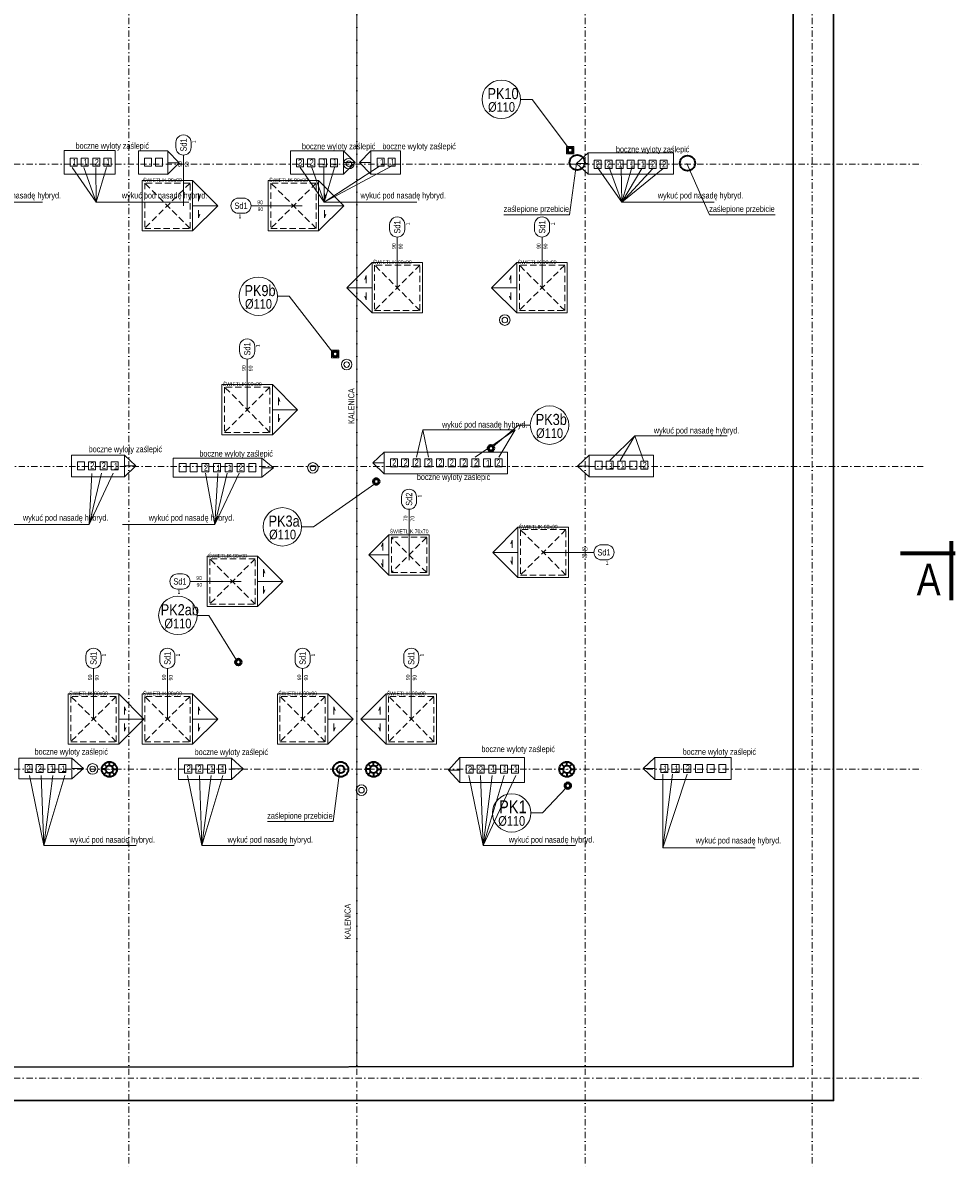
# Model space of a CAD drawing. Header units: millimetres. Extents: x -96593 to 66336, y -23969 to 7139.
# Tile 2 of 256: x -89921 to -88073, y -23915 to -21642. Entities that reach past the tile are written whole.
import ezdxf
from ezdxf.enums import TextEntityAlignment as Align

# ---------------------------------------------------------------- set-up
doc = ezdxf.new("R2010")
doc.units = ezdxf.units.MM
doc.linetypes.add('DASHDOT', pattern=[1, 0.5, -0.25, 0, -0.25])
doc.linetypes.add('DASHED', pattern=[0.75, 0.5, -0.25])
for name, color, linetype, lineweight in [('BA_KS_ist.', 34, 'Continuous', 50), ('BA_sym', 7, 'Continuous', 18), ('BA_txc', 1, 'Continuous', 18), ('BA_txs', 2, 'Continuous', 18), ('Hp', 1, 'Continuous', 18), ('MM_KS', 14, 'Continuous', 50), ('MM_KS_OPISY', 7, 'Continuous', 9), ('mm_WENT_graw', 200, 'Continuous', 15), ('mm_went_opis', 7, 'Continuous', 15), ('PG_OSIE', 1, 'DASHDOT', 18), ('PG_WIDOKOWE_CIENKIE', 1, 'Continuous', 18), ('PG_ŚCIANY_SŁUPY', 4, 'Continuous', 35), ('PG_ŚWIETLIKI', 1, 'DASHED', 18), ('Wymiarowa zewnętrzna', 50, 'Continuous', 18)]:
    doc.layers.add(name, color=color, linetype=linetype, lineweight=lineweight)
doc.layers.add('BA_pom', color=6, linetype='Continuous', lineweight=18, plot=False)
doc.styles.add('BIKTC', font='bikromsw.shx', dxfattribs={"width": 0.8})
doc.styles.add('BIKTS', font='bikromsw.shx', dxfattribs={"width": 0.85})
doc.styles.get("Standard").update_dxf_attribs({"font": 'arial.ttf'})

# ---------------------------------------------------------------- blocks, each defined once
blk = doc.blocks.new('A$Cb1a75cff')
at = {"layer": 'PG_ŚWIETLIKI', "ltscale": 25}
for p, q in [((90, 90), (0, 90)), ((0, 90), (0, 0)), ((90, 90), (0, 0)), ((0, 90), (90, 0)), ((90, 0), (90, 90)), ((0, 0), (90, 0))]:
    blk.add_line(p, q, dxfattribs=at)
at = {"layer": 'Hp', "style": 'BIKTC', "width": 0.8}
blk.add_text('ŚWIETLIK 90x90', height=7.5, rotation=90, dxfattribs=at).set_placement((0.2, 35.2), align=Align.BOTTOM_CENTER)
blk = doc.blocks.new('symdrz')
blk.add_lwpolyline([(-10, -30, -1), (-10, 30), (10, 30, -1), (10, -30)], format="xyb", close=True)
at = {"style": 'BIKTS', "width": 0.8}
blk.add_attdef('SYMDRZ', text='', height=25, dxfattribs=at).set_placement((0, 0), align=Align.MIDDLE)
blk.add_attdef('SZERDRZ', text='', height=25, dxfattribs=at).set_placement((77.1, 8.8), align=Align.CENTER)
blk.add_attdef('WYSDRZ', text='', height=25, dxfattribs=at).set_placement((77.1, -9.5), align=Align.TOP_CENTER)
blk = doc.blocks.new('A$C3CB579B4')
at = {"layer": 'BA_sym', "color": 252}
for p, q in [((1409, 1964.3), (1409, 2065.3)), ((1644.1, 1964.8), (1543.1, 1964.8)), ((1832.9, 1801.6), (1832.9, 1902.6)), ((2120.1, 1801.6), (2120.1, 1902.6)), ((1535.4, 1559.8), (1535.4, 1660.8)), ((1856.3, 1261.8), (1856.3, 1362.8)), ((2121.8, 1277.5), (2222.9, 1277.5)), ((1523.1, 1219.8), (1422.1, 1219.8)), ((1230.5, 946.5), (1230.5, 1047.5)), ((1377.1, 946.5), (1377.1, 1047.5)), ((1645.3, 946.5), (1645.3, 1047.5)), ((1860.7, 946.5), (1860.7, 1047.5))]:
    blk.add_line(p, q, dxfattribs=at)
at = {"layer": 'MM_KS', "color": 252, "lineweight": 20}
for centre, radius in [((1736.9, 2048.2), 10.5), ((1736.9, 2048.2), 10.5), ((1736.9, 2048.2), 5.5), ((1736.9, 2048.2), 5.5), ((2046.2, 1738.1), 10.5), ((2046.2, 1738.1), 10.5), ((2046.2, 1738.1), 5.5), ((2046.2, 1738.1), 5.5), ((1732.6, 1649.8), 10.5), ((1732.6, 1649.8), 10.5), ((1732.6, 1649.8), 5.5), ((1732.6, 1649.8), 5.5), ((1665.7, 1444.9), 10.5), ((1665.7, 1444.9), 10.5), ((1665.7, 1444.9), 5.5), ((1665.7, 1444.9), 5.5), ((1228.8, 848), 10.5), ((1228.8, 848), 10.5), ((1228.8, 848), 5.5), ((1228.8, 848), 5.5), ((1762, 805.9), 10.5), ((1762, 805.9), 10.5), ((1762, 805.9), 5.5), ((1762, 805.9), 5.5)]:
    blk.add_circle(centre, radius, dxfattribs=at)
at = {"layer": 'MM_KS_OPISY', "color": 252}
for p, q in [((2174.8, 1947), (2188.3, 2048.5)), ((2452, 1947), (2407.5, 2048.5)), ((2174.8, 1947), (2044.3, 1947)), ((2582.5, 1947), (2452, 1947)), ((1705.9, 743.8), (1719.4, 845.4)), ((1705.9, 743.8), (1575.4, 743.8))]:
    blk.add_line(p, q, dxfattribs=at)
at = {"layer": 'mm_went_opis', "color": 252}
for p, q in [((1688.3, 1971.9), (1798, 2042.9)), ((1688.3, 1971.9), (1821.7, 2042.9)), ((2278, 1971.9), (2317.8, 2038.9)), ((2278, 1971.9), (2339.7, 2038.9)), ((2278, 1971.9), (2360.5, 2038.9)), ((946.2, 1971.9), (1129.4, 1971.9)), ((1236.2, 1971.9), (1419.4, 1971.9)), ((1688.3, 1971.9), (1871.5, 1971.9)), ((2278, 1971.9), (2461.2, 1971.9)), ((2067.1, 1520.5), (1883.9, 1520.5)), ((2487.1, 1508.7), (2303.8, 1508.7)), ((1221.9, 1332.8), (1038.6, 1332.8)), ((1471.4, 1332.8), (1288.2, 1332.8)), ((1315.1, 696.3), (1131.9, 696.3)), ((1628.7, 696.3), (1445.4, 696.3)), ((2186.3, 696.3), (2003.1, 696.3)), ((2542.6, 691.9), (2359.4, 691.9))]:
    blk.add_line(p, q, dxfattribs=at)
for points in [[(1236.2, 1971.9), (1188.4, 2040.6)], [(1236.2, 1971.9), (1211.7, 2040.6)], [(1236.2, 1971.9), (1235.3, 2040.6)], [(1236.2, 1971.9), (1256.2, 2040.6)], [(1688.3, 1971.9), (1640.5, 2040.6)], [(1688.3, 1971.9), (1663.8, 2040.6)], [(1688.3, 1971.9), (1687.4, 2040.6)], [(1688.3, 1971.9), (1708.3, 2040.6)], [(2278, 1971.9), (2230.2, 2040.6)], [(2278, 1971.9), (2253.5, 2040.6)], [(2278, 1971.9), (2277.1, 2040.6)], [(2278, 1971.9), (2298, 2040.6)], [(1883.9, 1520.5), (1871.4, 1465.9)], [(1883.9, 1520.5), (1894.7, 1465.9)], [(2067.1, 1520.5), (1987.7, 1465.9)], [(2067.1, 1520.5), (2034.2, 1465.9)], [(2303.8, 1508.7), (2254.2, 1459.6)], [(2303.8, 1508.7), (2274.7, 1459.6)], [(2303.8, 1508.7), (2321.2, 1459.6)], [(1221.9, 1332.8), (1246.4, 1434.4)], [(1221.9, 1332.8), (1269.6, 1434.4)], [(1227.5, 1434.1), (1221.9, 1332.8)], [(1453, 1434.4), (1471.4, 1332.8)], [(1471.4, 1332.8), (1495.9, 1434.4)], [(1471.4, 1332.8), (1519.2, 1434.4)], [(1477, 1434.1), (1471.4, 1332.8)], [(1131.9, 696.3), (1103.7, 834.9)], [(1131.9, 696.3), (1127, 834.9)], [(1131.9, 696.3), (1150.2, 834.9)], [(1131.9, 696.3), (1173.5, 834.9)], [(1445.4, 696.3), (1417.3, 834.9)], [(1445.4, 696.3), (1440.5, 834.9)], [(1445.4, 696.3), (1463.8, 834.9)], [(1445.4, 696.3), (1487, 834.9)], [(2003.1, 696.3), (1974.9, 834.9)], [(2003.1, 696.3), (1998.2, 834.9)], [(2003.1, 696.3), (2021.4, 834.9)], [(2003.1, 696.3), (2044.7, 834.9)], [(2003.1, 696.3), (2067.9, 834.9)], [(2359.4, 691.9), (2359.4, 837.9)], [(2359.4, 691.9), (2379, 837.9)], [(2359.4, 691.9), (2407.9, 837.9)]]:
    blk.add_lwpolyline(points, dxfattribs=at)
at = {"layer": 'PG_OSIE', "color": 252, "ltscale": 25}
for points in [[(1300.8, 2839), (1300.8, 54.6)], [(1752.8, 2839), (1752.8, 54.6)], [(2205.8, 2839), (2205.8, 54.6)], [(2655.8, 2839), (2655.8, 54.6)], [(595.6, 2047.4), (2875.9, 2047.4)], [(605.3, 1447.4), (2875.9, 1447.4)], [(595.6, 847.4), (2875.9, 847.4)], [(595.6, 234.9), (2875.9, 234.9)]]:
    blk.add_lwpolyline(points, dxfattribs=at)
at = {"layer": 'PG_WIDOKOWE_CIENKIE', "color": 252, "lineweight": 70}
for p, q in [((2931.1, 1299.4), (2931.1, 1182.9)), ((2831.1, 1275.9), (2939.1, 1275.9))]:
    blk.add_line(p, q, dxfattribs=at)
at = {"layer": 'PG_WIDOKOWE_CIENKIE', "color": 252}
for points in [[(1752.8, 2641.4), (1752.8, 257.4)], [(1377.6, 2073.4), (1400.6, 2049.9), (1377.6, 2026.4)], [(1726.3, 2073.4), (1749.3, 2050.4), (1726.3, 2027.4)], [(1780.8, 2073.4), (1757.8, 2050.4), (1780.8, 2027.4)], [(2211.3, 2069.4), (2188.3, 2048.4), (2211.3, 2027.4)], [(1377.6, 2049.9), (1400.6, 2049.9)], [(1726.3, 2050.4), (1749.3, 2050.4)], [(1780.8, 2050.4), (1757.8, 2050.4)], [(2211.3, 2048.4), (2188.3, 2048.4)], [(1427.1, 2014.8), (1477.1, 1964.8), (1427.1, 1914.8)], [(1677.1, 2014.8), (1727.1, 1964.8), (1677.1, 1914.8)], [(1438.8, 1973.9), (1438.8, 1988.9), (1441.5, 1981.4)], [(1688.8, 1973.9), (1688.8, 1988.9), (1691.5, 1981.4)], [(1427.1, 1964.8), (1477.1, 1964.8)], [(1438.8, 1955.7), (1438.8, 1940.7), (1441.5, 1948.2)], [(1677.1, 1964.8), (1727.1, 1964.8)], [(1688.8, 1955.7), (1688.8, 1940.7), (1691.5, 1948.2)], [(1782.9, 1852.1), (1732.9, 1802.1), (1782.9, 1752.1)], [(2070.1, 1852.1), (2020.1, 1802.1), (2070.1, 1752.1)], [(1771.2, 1811.2), (1771.2, 1826.2), (1768.5, 1818.7)], [(2058.4, 1811.2), (2058.4, 1826.2), (2055.7, 1818.7)], [(1782.9, 1802.1), (1732.9, 1802.1)], [(2070.1, 1802.1), (2020.1, 1802.1)], [(1771.2, 1793), (1771.2, 1778), (1768.5, 1785.5)], [(2058.4, 1793), (2058.4, 1778), (2055.7, 1785.5)], [(1585.4, 1610.3), (1635.4, 1560.3), (1585.4, 1510.3)], [(1597.2, 1569.4), (1597.2, 1584.4), (1599.9, 1576.9)], [(1585.4, 1560.3), (1635.4, 1560.3)], [(1597.2, 1551.2), (1597.2, 1536.2), (1599.9, 1543.7)], [(1291.8, 1470.4), (1314.8, 1448.9), (1291.8, 1427.4)], [(1564.4, 1464.4), (1587.4, 1445.4), (1564.4, 1426.4)], [(1807.3, 1476.4), (1784.3, 1454.9), (1807.3, 1433.4)], [(1807.3, 1454.9), (1784.3, 1454.9)], [(2213.5, 1469.9), (2190.5, 1448.6), (2213.5, 1427.4)], [(1291.8, 1448.9), (1314.8, 1448.9)], [(1564.4, 1445.4), (1587.4, 1445.4)], [(2213.5, 1448.6), (2190.5, 1448.6)], [(2072.3, 1327.5), (2022.3, 1277.5), (2072.3, 1227.5)], [(1816.3, 1312.3), (1776.3, 1272.3), (1816.3, 1232.3)], [(1804.6, 1281.4), (1804.6, 1296.4), (1801.8, 1288.9)], [(2060.6, 1286.6), (2060.6, 1301.6), (2057.9, 1294.1)], [(2072.3, 1277.5), (2022.3, 1277.5)], [(1556.1, 1269.8), (1606.1, 1219.8), (1556.1, 1169.8)], [(1816.3, 1272.3), (1776.3, 1272.3)], [(1804.6, 1263.2), (1804.6, 1248.2), (1801.8, 1255.7)], [(2060.6, 1268.4), (2060.6, 1253.4), (2057.9, 1260.9)], [(1567.8, 1228.9), (1567.8, 1243.9), (1570.5, 1236.4)], [(1556.1, 1219.8), (1606.1, 1219.8)], [(1567.8, 1210.7), (1567.8, 1195.7), (1570.5, 1203.2)], [(1280.5, 997), (1330.5, 947), (1280.5, 897)], [(1427.1, 997), (1477.1, 947), (1427.1, 897)], [(1695.3, 997), (1745.3, 947), (1695.3, 897)], [(1810.7, 997), (1760.7, 947), (1810.7, 897)], [(1292.2, 956.1), (1292.2, 971.1), (1294.9, 963.6)], [(1438.8, 956.1), (1438.8, 971.1), (1441.5, 963.6)], [(1707.1, 956.1), (1707.1, 971.1), (1709.8, 963.6)], [(1798.9, 956.1), (1798.9, 971.1), (1796.2, 963.6)], [(1280.5, 947), (1330.5, 947)], [(1292.2, 937.9), (1292.2, 922.9), (1294.9, 930.4)], [(1427.1, 947), (1477.1, 947)], [(1438.8, 937.9), (1438.8, 922.9), (1441.5, 930.4)], [(1695.3, 947), (1745.3, 947)], [(1707.1, 937.9), (1707.1, 922.9), (1709.8, 930.4)], [(1810.7, 947), (1760.7, 947)], [(1798.9, 937.9), (1798.9, 922.9), (1796.2, 930.4)], [(1187.8, 869.4), (1210.8, 848.9), (1187.8, 828.4)], [(1504.3, 869.4), (1527.3, 848.4), (1504.3, 827.4)], [(1957.3, 870.4), (1934.3, 845.9), (1957.3, 821.4)], [(2343.8, 870.4), (2320.8, 848.9), (2343.8, 827.4)], [(1187.8, 848.9), (1210.8, 848.9)], [(1504.3, 848.4), (1527.3, 848.4)], [(1957.3, 845.9), (1934.3, 845.9)], [(2343.8, 848.9), (2320.8, 848.9)]]:
    blk.add_lwpolyline(points, dxfattribs=at)
for points in [[(1172.3, 2074.4), (1273.8, 2074.4), (1273.8, 2027.4), (1172.3, 2027.4)], [(1319.6, 2073.4), (1378.1, 2073.4), (1378.1, 2027.4), (1319.6, 2027.4)], [(1621.3, 2073.4), (1726.3, 2073.4), (1726.3, 2027.4), (1621.3, 2027.4)], [(1780.8, 2073.4), (1839.3, 2073.4), (1839.3, 2027.4), (1780.8, 2027.4)], [(2211.3, 2069.4), (2380.5, 2069.4), (2380.5, 2027.4), (2211.3, 2027.4)], [(1184.3, 2058.9), (1198.3, 2058.9), (1198.3, 2042.9), (1184.3, 2042.9)], [(1206.2, 2058.9), (1220.2, 2058.9), (1220.2, 2042.9), (1206.2, 2042.9)], [(1243.4, 2058.9), (1229.4, 2058.9), (1229.4, 2042.9), (1243.4, 2042.9)], [(1265.3, 2058.9), (1251.3, 2058.9), (1251.3, 2042.9), (1265.3, 2042.9)], [(1331.6, 2058.9), (1345.6, 2058.9), (1345.6, 2042.9), (1331.6, 2042.9)], [(1353.5, 2058.9), (1367.5, 2058.9), (1367.5, 2042.9), (1353.5, 2042.9)], [(1633.3, 2057.9), (1647.3, 2057.9), (1647.3, 2041.9), (1633.3, 2041.9)], [(1655.2, 2057.9), (1669.2, 2057.9), (1669.2, 2041.9), (1655.2, 2041.9)], [(1692.4, 2057.9), (1678.4, 2057.9), (1678.4, 2041.9), (1692.4, 2041.9)], [(1714.3, 2057.9), (1700.3, 2057.9), (1700.3, 2041.9), (1714.3, 2041.9)], [(1792.8, 2058.9), (1806.8, 2058.9), (1806.8, 2042.9), (1792.8, 2042.9)], [(1814.7, 2058.9), (1828.7, 2058.9), (1828.7, 2042.9), (1814.7, 2042.9)], [(2223.3, 2054.9), (2237.3, 2054.9), (2237.3, 2038.9), (2223.3, 2038.9)], [(2245.2, 2054.9), (2259.2, 2054.9), (2259.2, 2038.9), (2245.2, 2038.9)], [(2267, 2054.9), (2281, 2054.9), (2281, 2038.9), (2267, 2038.9)], [(2288.9, 2054.9), (2302.9, 2054.9), (2302.9, 2038.9), (2288.9, 2038.9)], [(2310.8, 2054.9), (2324.8, 2054.9), (2324.8, 2038.9), (2310.8, 2038.9)], [(2332.7, 2054.9), (2346.7, 2054.9), (2346.7, 2038.9), (2332.7, 2038.9)], [(2354.5, 2054.9), (2368.5, 2054.9), (2368.5, 2038.9), (2354.5, 2038.9)], [(1327.1, 2014.8), (1427.1, 2014.8), (1427.1, 1914.8), (1327.1, 1914.8)], [(1577.1, 2014.8), (1677.1, 2014.8), (1677.1, 1914.8), (1577.1, 1914.8)], [(1782.9, 1852.1), (1882.9, 1852.1), (1882.9, 1752.1), (1782.9, 1752.1)], [(2070.1, 1852.1), (2170.1, 1852.1), (2170.1, 1752.1), (2070.1, 1752.1)], [(1485.4, 1610.3), (1585.4, 1610.3), (1585.4, 1510.3), (1485.4, 1510.3)], [(1291.8, 1427.4), (1186.8, 1427.4), (1186.8, 1470.4), (1291.8, 1470.4)], [(1198.8, 1456.9), (1212.8, 1456.9), (1212.8, 1440.9), (1198.8, 1440.9)], [(1220.7, 1456.9), (1234.7, 1456.9), (1234.7, 1440.9), (1220.7, 1440.9)], [(1257.9, 1456.9), (1243.9, 1456.9), (1243.9, 1440.9), (1257.9, 1440.9)], [(1279.8, 1456.9), (1265.8, 1456.9), (1265.8, 1440.9), (1279.8, 1440.9)], [(1388.3, 1426.4), (1564.4, 1426.4), (1564.4, 1464.4), (1388.3, 1464.4)], [(1807.3, 1433.4), (2051.8, 1433.4), (2051.8, 1476.4), (1807.3, 1476.4)], [(1819.3, 1462.9), (1833.3, 1462.9), (1833.3, 1446.9), (1819.3, 1446.9)], [(1841.2, 1462.9), (1855.2, 1462.9), (1855.2, 1446.9), (1841.2, 1446.9)], [(1878.4, 1462.9), (1864.4, 1462.9), (1864.4, 1446.9), (1878.4, 1446.9)], [(1901.7, 1462.9), (1887.7, 1462.9), (1887.7, 1446.9), (1901.7, 1446.9)], [(1924.9, 1462.9), (1910.9, 1462.9), (1910.9, 1446.9), (1924.9, 1446.9)], [(1948.2, 1462.9), (1934.2, 1462.9), (1934.2, 1446.9), (1948.2, 1446.9)], [(1971.4, 1462.9), (1957.4, 1462.9), (1957.4, 1446.9), (1971.4, 1446.9)], [(1994.7, 1462.9), (1980.7, 1462.9), (1980.7, 1446.9), (1994.7, 1446.9)], [(2017.9, 1462.9), (2003.9, 1462.9), (2003.9, 1446.9), (2017.9, 1446.9)], [(2041.2, 1462.9), (2027.2, 1462.9), (2027.2, 1446.9), (2041.2, 1446.9)], [(2213.5, 1427.4), (2340.8, 1427.4), (2340.8, 1469.9), (2213.5, 1469.9)], [(2225.5, 1458.1), (2239.5, 1458.1), (2239.5, 1442.1), (2225.5, 1442.1)], [(2247.4, 1458.1), (2261.4, 1458.1), (2261.4, 1442.1), (2247.4, 1442.1)], [(2284.7, 1458.1), (2270.7, 1458.1), (2270.7, 1442.1), (2284.7, 1442.1)], [(2307.9, 1458.1), (2293.9, 1458.1), (2293.9, 1442.1), (2307.9, 1442.1)], [(2329.8, 1458.1), (2315.8, 1458.1), (2315.8, 1442.1), (2329.8, 1442.1)], [(1400.3, 1453.4), (1414.3, 1453.4), (1414.3, 1437.4), (1400.3, 1437.4)], [(1422.2, 1453.4), (1436.2, 1453.4), (1436.2, 1437.4), (1422.2, 1437.4)], [(1459.4, 1453.4), (1445.4, 1453.4), (1445.4, 1437.4), (1459.4, 1437.4)], [(1482.7, 1453.4), (1468.7, 1453.4), (1468.7, 1437.4), (1482.7, 1437.4)], [(1505.9, 1453.4), (1491.9, 1453.4), (1491.9, 1437.4), (1505.9, 1437.4)], [(1529.2, 1453.4), (1515.2, 1453.4), (1515.2, 1437.4), (1529.2, 1437.4)], [(1552.4, 1453.4), (1538.4, 1453.4), (1538.4, 1437.4), (1552.4, 1437.4)], [(2072.3, 1327.5), (2172.3, 1327.5), (2172.3, 1227.5), (2072.3, 1227.5)], [(1816.3, 1312.3), (1896.3, 1312.3), (1896.3, 1232.3), (1816.3, 1232.3)], [(1456.1, 1269.8), (1556.1, 1269.8), (1556.1, 1169.8), (1456.1, 1169.8)], [(1180.5, 997), (1280.5, 997), (1280.5, 897), (1180.5, 897)], [(1327.1, 997), (1427.1, 997), (1427.1, 897), (1327.1, 897)], [(1595.3, 997), (1695.3, 997), (1695.3, 897), (1595.3, 897)], [(1810.7, 997), (1910.7, 997), (1910.7, 897), (1810.7, 897)], [(1187.8, 828.4), (1082.8, 828.4), (1082.8, 869.4), (1187.8, 869.4)], [(1399.3, 827.4), (1504.3, 827.4), (1504.3, 869.4), (1399.3, 869.4)], [(1957.3, 821.4), (2085.5, 821.4), (2085.5, 870.4), (1957.3, 870.4)], [(2343.8, 827.4), (2495.3, 827.4), (2495.3, 870.4), (2343.8, 870.4)], [(1094.8, 856.9), (1108.8, 856.9), (1108.8, 840.9), (1094.8, 840.9)], [(1116.7, 856.9), (1130.7, 856.9), (1130.7, 840.9), (1116.7, 840.9)], [(1153.9, 856.9), (1139.9, 856.9), (1139.9, 840.9), (1153.9, 840.9)], [(1175.8, 856.9), (1161.8, 856.9), (1161.8, 840.9), (1175.8, 840.9)], [(1411.3, 855.9), (1425.3, 855.9), (1425.3, 839.9), (1411.3, 839.9)], [(1433.2, 855.9), (1447.2, 855.9), (1447.2, 839.9), (1433.2, 839.9)], [(1470.4, 855.9), (1456.4, 855.9), (1456.4, 839.9), (1470.4, 839.9)], [(1492.3, 855.9), (1478.3, 855.9), (1478.3, 839.9), (1492.3, 839.9)], [(1969.3, 855.4), (1983.3, 855.4), (1983.3, 839.4), (1969.3, 839.4)], [(1991.2, 855.4), (2005.2, 855.4), (2005.2, 839.4), (1991.2, 839.4)], [(2028.4, 855.4), (2014.4, 855.4), (2014.4, 839.4), (2028.4, 839.4)], [(2051.7, 855.4), (2037.7, 855.4), (2037.7, 839.4), (2051.7, 839.4)], [(2073.5, 855.4), (2059.5, 855.4), (2059.5, 839.4), (2073.5, 839.4)], [(2355.8, 856.9), (2369.8, 856.9), (2369.8, 840.9), (2355.8, 840.9)], [(2377.7, 856.9), (2391.7, 856.9), (2391.7, 840.9), (2377.7, 840.9)], [(2414.9, 856.9), (2400.9, 856.9), (2400.9, 840.9), (2414.9, 840.9)], [(2438.2, 856.9), (2424.2, 856.9), (2424.2, 840.9), (2438.2, 840.9)], [(2461.4, 856.9), (2447.4, 856.9), (2447.4, 840.9), (2461.4, 840.9)], [(2484.7, 856.9), (2470.7, 856.9), (2470.7, 840.9), (2484.7, 840.9)]]:
    blk.add_lwpolyline(points, close=True, dxfattribs=at)
at = {"layer": 'PG_ŚCIANY_SŁUPY', "color": 252}
for p, q in [((1257.1, 2049.8), (1257.1, 2050)), ((1640, 2049.9), (1640, 2050)), ((1798.1, 2050.3), (1798.1, 2050.4)), ((1254.6, 847.5), (1247.1, 847.5)), ((1256.7, 842), (1251.4, 836.7)), ((1256.8, 852.5), (1251.5, 857.8)), ((1262.1, 854.9), (1262.1, 862.4)), ((1262.1, 847.2), (1262.1, 847.4)), ((1267.3, 852.6), (1272.6, 857.9)), ((1267.4, 841.9), (1272.7, 836.6)), ((1269.6, 847.5), (1277.1, 847.5)), ((1418.2, 847.2), (1418.2, 847.4)), ((1778.4, 847.5), (1770.9, 847.5)), ((1780.5, 842), (1775.2, 836.7)), ((1780.6, 852.5), (1775.3, 857.8)), ((1785.9, 854.9), (1785.9, 862.4)), ((1785.9, 847.2), (1785.9, 847.4)), ((1791.1, 852.6), (1796.4, 857.9)), ((1791.2, 841.9), (1796.5, 836.6)), ((1793.4, 847.5), (1800.9, 847.5)), ((2161.9, 847.5), (2154.4, 847.5)), ((2164.1, 852.5), (2158.7, 857.8)), ((2164, 842), (2158.7, 836.7)), ((2169.4, 854.9), (2169.4, 862.4)), ((2169.4, 847.2), (2169.4, 847.4)), ((2174.6, 852.6), (2179.9, 857.9)), ((2174.7, 841.9), (2180, 836.6)), ((2176.9, 847.5), (2184.4, 847.5)), ((1262.1, 839.9), (1262.1, 832.4)), ((1785.9, 839.9), (1785.9, 832.4)), ((2169.4, 839.9), (2169.4, 832.4))]:
    blk.add_line(p, q, dxfattribs=at)
for centre, radius in [((2189.8, 2050.4), 15), ((2408.5, 2049.1), 15), ((1262.1, 847.2), 15), ((1262.1, 847.2), 7.5), ((1720.8, 847.2), 15), ((1720.8, 847.2), 7.5), ((1785.9, 847.2), 15), ((1785.9, 847.2), 7.5), ((2169.4, 847.2), 15), ((2169.4, 847.2), 7.5)]:
    blk.add_circle(centre, radius, dxfattribs=at)
at = {"layer": 'PG_ŚWIETLIKI', "color": 252, "ltscale": 25}
for p, q in [((1821.3, 1307.3), (1821.3, 1237.3)), ((1891.3, 1307.3), (1821.3, 1307.3)), ((1891.3, 1237.3), (1821.3, 1307.3)), ((1891.3, 1307.3), (1821.3, 1237.3)), ((1891.3, 1237.3), (1891.3, 1307.3)), ((1821.3, 1237.3), (1891.3, 1237.3))]:
    blk.add_line(p, q, dxfattribs=at)
at = {"layer": 'Wymiarowa zewnętrzna', "color": 252, "lineweight": 30}
blk.add_lwpolyline([(768, 1583.4), (781.3, 1583.4), (781.3, 2714.4), (2698.3, 2714.4), (2698.3, 190.4), (791.8, 190.4), (791.8, 817.4)], dxfattribs=at)
blk.add_lwpolyline([(854.3, 2640.6), (2618.3, 2642.1), (2618.3, 258.1), (854.3, 256.6)], close=True, dxfattribs=at)
at = {"layer": 'BA_sym', "color": 252}
ref = blk.add_blockref('symdrz', (1409, 2085.3), dxfattribs=dict(at, xscale=0.5000000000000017, yscale=0.5000000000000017, zscale=0.5000000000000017, rotation=90.00000472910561))
ref.add_attrib('Symdrz', 'Sd1', dxfattribs={"height": 12.5, "rotation": 90, "style": 'BIKTS', "width": 0.8}).set_placement((1409, 2085.3), align=Align.MIDDLE_CENTER)
ref.add_attrib('Szerdrz', '90', dxfattribs={"layer": 'BA_txc', "height": 7.5, "rotation": 90, "style": 'BIKTS', "width": 0.8}).set_placement((1402.2, 2047.4), align=Align.MIDDLE_CENTER)
ref.add_attrib('Wysdrz', '90', dxfattribs={"layer": 'BA_txc', "height": 7.5, "rotation": 90, "style": 'BIKTS', "width": 0.8}).set_placement((1415.7, 2046.8), align=Align.MIDDLE_CENTER)
ref.add_attrib('Sztuk', '1', (1433.7, 2088.7), dxfattribs={"layer": 'BA_pom', "height": 7.5, "rotation": 90, "style": 'BIKTS', "width": 0.8})
ref = blk.add_blockref('symdrz', (1523.1, 1964.8), dxfattribs=dict(at, xscale=-0.5000000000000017, yscale=0.5000000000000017, zscale=0.5000000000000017, rotation=359.9999952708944))
ref.add_attrib('Symdrz', 'Sd1', dxfattribs={"height": 12.5, "rotation": 360, "style": 'BIKTS', "width": 0.8}).set_placement((1523.1, 1964.8), align=Align.MIDDLE_CENTER)
ref.add_attrib('Szerdrz', '90', dxfattribs={"layer": 'BA_txc', "height": 7.5, "rotation": 360, "style": 'BIKTS', "width": 0.8}).set_placement((1561, 1971.5), align=Align.MIDDLE_CENTER)
ref.add_attrib('Wysdrz', '90', dxfattribs={"layer": 'BA_txc', "height": 7.5, "rotation": 360, "style": 'BIKTS', "width": 0.8}).set_placement((1561.6, 1958), align=Align.MIDDLE_CENTER)
ref.add_attrib('Sztuk', '1', (1518.2, 1940), dxfattribs={"layer": 'BA_pom', "height": 7.5, "rotation": 360, "style": 'BIKTS', "width": 0.8})
ref = blk.add_blockref('symdrz', (1832.9, 1922.6), dxfattribs=dict(at, xscale=0.5000000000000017, yscale=0.5000000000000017, zscale=0.5000000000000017, rotation=90.00000472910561))
ref.add_attrib('Symdrz', 'Sd1', dxfattribs={"height": 12.5, "rotation": 90, "style": 'BIKTS', "width": 0.8}).set_placement((1832.9, 1922.6), align=Align.MIDDLE_CENTER)
ref.add_attrib('Szerdrz', '90', dxfattribs={"layer": 'BA_txc', "height": 7.5, "rotation": 90, "style": 'BIKTS', "width": 0.8}).set_placement((1826.2, 1884.7), align=Align.MIDDLE_CENTER)
ref.add_attrib('Wysdrz', '90', dxfattribs={"layer": 'BA_txc', "height": 7.5, "rotation": 90, "style": 'BIKTS', "width": 0.8}).set_placement((1839.7, 1884.1), align=Align.MIDDLE_CENTER)
ref.add_attrib('Sztuk', '1', (1857.7, 1926), dxfattribs={"layer": 'BA_pom', "height": 7.5, "rotation": 90, "style": 'BIKTS', "width": 0.8})
ref = blk.add_blockref('symdrz', (2120.1, 1922.6), dxfattribs=dict(at, xscale=0.5000000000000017, yscale=0.5000000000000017, zscale=0.5000000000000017, rotation=90.00000472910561))
ref.add_attrib('Symdrz', 'Sd1', dxfattribs={"height": 12.5, "rotation": 90, "style": 'BIKTS', "width": 0.8}).set_placement((2120.1, 1922.6), align=Align.MIDDLE_CENTER)
ref.add_attrib('Szerdrz', '90', dxfattribs={"layer": 'BA_txc', "height": 7.5, "rotation": 90, "style": 'BIKTS', "width": 0.8}).set_placement((2113.4, 1884.7), align=Align.MIDDLE_CENTER)
ref.add_attrib('Wysdrz', '90', dxfattribs={"layer": 'BA_txc', "height": 7.5, "rotation": 90, "style": 'BIKTS', "width": 0.8}).set_placement((2126.9, 1884.1), align=Align.MIDDLE_CENTER)
ref.add_attrib('Sztuk', '1', (2144.9, 1926), dxfattribs={"layer": 'BA_pom', "height": 7.5, "rotation": 90, "style": 'BIKTS', "width": 0.8})
ref = blk.add_blockref('symdrz', (1535.4, 1680.8), dxfattribs=dict(at, xscale=0.5000000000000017, yscale=0.5000000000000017, zscale=0.5000000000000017, rotation=90.00000472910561))
ref.add_attrib('Symdrz', 'Sd1', dxfattribs={"height": 12.5, "rotation": 90, "style": 'BIKTS', "width": 0.8}).set_placement((1535.4, 1680.8), align=Align.MIDDLE_CENTER)
ref.add_attrib('Szerdrz', '90', dxfattribs={"layer": 'BA_txc', "height": 7.5, "rotation": 90, "style": 'BIKTS', "width": 0.8}).set_placement((1528.7, 1642.9), align=Align.MIDDLE_CENTER)
ref.add_attrib('Wysdrz', '90', dxfattribs={"layer": 'BA_txc', "height": 7.5, "rotation": 90, "style": 'BIKTS', "width": 0.8}).set_placement((1542.2, 1642.3), align=Align.MIDDLE_CENTER)
ref.add_attrib('Sztuk', '1', (1560.2, 1684.3), dxfattribs={"layer": 'BA_pom', "height": 7.5, "rotation": 90, "style": 'BIKTS', "width": 0.8})
ref = blk.add_blockref('symdrz', (1856.3, 1382.8), dxfattribs=dict(at, xscale=0.5000000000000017, yscale=0.5000000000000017, zscale=0.5000000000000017, rotation=90.00000472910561))
ref.add_attrib('Symdrz', 'Sd2', dxfattribs={"height": 12.5, "rotation": 90, "style": 'BIKTS', "width": 0.8}).set_placement((1856.3, 1382.8), align=Align.MIDDLE_CENTER)
ref.add_attrib('Szerdrz', '70', dxfattribs={"layer": 'BA_txc', "height": 7.5, "rotation": 90, "style": 'BIKTS', "width": 0.8}).set_placement((1849.5, 1344.9), align=Align.MIDDLE_CENTER)
ref.add_attrib('Wysdrz', '70', dxfattribs={"layer": 'BA_txc', "height": 7.5, "rotation": 90, "style": 'BIKTS', "width": 0.8}).set_placement((1863, 1344.3), align=Align.MIDDLE_CENTER)
ref.add_attrib('Sztuk', '1', (1881, 1386.2), dxfattribs={"layer": 'BA_pom', "height": 7.5, "rotation": 90, "style": 'BIKTS', "width": 0.8})
ref = blk.add_blockref('symdrz', (2242.9, 1277.5), dxfattribs=dict(at, xscale=0.5000000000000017, yscale=0.5000000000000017, zscale=0.5000000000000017, rotation=4.72910559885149e-06))
ref.add_attrib('Symdrz', 'Sd1', dxfattribs={"height": 12.5, "rotation": 0, "style": 'BIKTS', "width": 0.8}).set_placement((2242.9, 1277.5), align=Align.MIDDLE_CENTER)
ref.add_attrib('Szerdrz', '90', dxfattribs={"layer": 'BA_txc', "height": 7.5, "rotation": 0, "style": 'BIKTS', "width": 0.8}).set_placement((2204.9, 1284.2), align=Align.MIDDLE_CENTER)
ref.add_attrib('Wysdrz', '90', dxfattribs={"layer": 'BA_txc', "height": 7.5, "rotation": 0, "style": 'BIKTS', "width": 0.8}).set_placement((2204.4, 1270.7), align=Align.MIDDLE_CENTER)
ref.add_attrib('Sztuk', '1', (2246.3, 1252.7), dxfattribs={"layer": 'BA_pom', "height": 7.5, "rotation": 0, "style": 'BIKTS', "width": 0.8})
ref = blk.add_blockref('symdrz', (1402.1, 1219.8), dxfattribs=dict(at, xscale=-0.5000000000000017, yscale=0.5000000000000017, zscale=0.5000000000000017, rotation=359.9999952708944))
ref.add_attrib('Symdrz', 'Sd1', dxfattribs={"height": 12.5, "rotation": 360, "style": 'BIKTS', "width": 0.8}).set_placement((1402.1, 1219.8), align=Align.MIDDLE_CENTER)
ref.add_attrib('Szerdrz', '90', dxfattribs={"layer": 'BA_txc', "height": 7.5, "rotation": 360, "style": 'BIKTS', "width": 0.8}).set_placement((1440, 1226.6), align=Align.MIDDLE_CENTER)
ref.add_attrib('Wysdrz', '90', dxfattribs={"layer": 'BA_txc', "height": 7.5, "rotation": 360, "style": 'BIKTS', "width": 0.8}).set_placement((1440.6, 1213.1), align=Align.MIDDLE_CENTER)
ref.add_attrib('Sztuk', '1', (1397.2, 1195.1), dxfattribs={"layer": 'BA_pom', "height": 7.5, "rotation": 360, "style": 'BIKTS', "width": 0.8})
ref = blk.add_blockref('symdrz', (1230.5, 1067.5), dxfattribs=dict(at, xscale=0.5000000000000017, yscale=0.5000000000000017, zscale=0.5000000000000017, rotation=90.00000472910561))
ref.add_attrib('Symdrz', 'Sd1', dxfattribs={"height": 12.5, "rotation": 90, "style": 'BIKTS', "width": 0.8}).set_placement((1230.5, 1067.5), align=Align.MIDDLE_CENTER)
ref.add_attrib('Szerdrz', '90', dxfattribs={"layer": 'BA_txc', "height": 7.5, "rotation": 90, "style": 'BIKTS', "width": 0.8}).set_placement((1223.7, 1029.6), align=Align.MIDDLE_CENTER)
ref.add_attrib('Wysdrz', '90', dxfattribs={"layer": 'BA_txc', "height": 7.5, "rotation": 90, "style": 'BIKTS', "width": 0.8}).set_placement((1237.2, 1029), align=Align.MIDDLE_CENTER)
ref.add_attrib('Sztuk', '1', (1255.2, 1070.9), dxfattribs={"layer": 'BA_pom', "height": 7.5, "rotation": 90, "style": 'BIKTS', "width": 0.8})
ref = blk.add_blockref('symdrz', (1377.1, 1067.5), dxfattribs=dict(at, xscale=0.5000000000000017, yscale=0.5000000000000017, zscale=0.5000000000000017, rotation=90.00000472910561))
ref.add_attrib('Symdrz', 'Sd1', dxfattribs={"height": 12.5, "rotation": 90, "style": 'BIKTS', "width": 0.8}).set_placement((1377.1, 1067.5), align=Align.MIDDLE_CENTER)
ref.add_attrib('Szerdrz', '90', dxfattribs={"layer": 'BA_txc', "height": 7.5, "rotation": 90, "style": 'BIKTS', "width": 0.8}).set_placement((1370.3, 1029.6), align=Align.MIDDLE_CENTER)
ref.add_attrib('Wysdrz', '90', dxfattribs={"layer": 'BA_txc', "height": 7.5, "rotation": 90, "style": 'BIKTS', "width": 0.8}).set_placement((1383.8, 1029), align=Align.MIDDLE_CENTER)
ref.add_attrib('Sztuk', '1', (1401.8, 1070.9), dxfattribs={"layer": 'BA_pom', "height": 7.5, "rotation": 90, "style": 'BIKTS', "width": 0.8})
ref = blk.add_blockref('symdrz', (1645.3, 1067.5), dxfattribs=dict(at, xscale=0.5000000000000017, yscale=0.5000000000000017, zscale=0.5000000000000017, rotation=90.00000472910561))
ref.add_attrib('Symdrz', 'Sd1', dxfattribs={"height": 12.5, "rotation": 90, "style": 'BIKTS', "width": 0.8}).set_placement((1645.3, 1067.5), align=Align.MIDDLE_CENTER)
ref.add_attrib('Szerdrz', '90', dxfattribs={"layer": 'BA_txc', "height": 7.5, "rotation": 90, "style": 'BIKTS', "width": 0.8}).set_placement((1638.6, 1029.6), align=Align.MIDDLE_CENTER)
ref.add_attrib('Wysdrz', '90', dxfattribs={"layer": 'BA_txc', "height": 7.5, "rotation": 90, "style": 'BIKTS', "width": 0.8}).set_placement((1652.1, 1029), align=Align.MIDDLE_CENTER)
ref.add_attrib('Sztuk', '1', (1670.1, 1070.9), dxfattribs={"layer": 'BA_pom', "height": 7.5, "rotation": 90, "style": 'BIKTS', "width": 0.8})
ref = blk.add_blockref('symdrz', (1860.7, 1067.5), dxfattribs=dict(at, xscale=0.5000000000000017, yscale=0.5000000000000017, zscale=0.5000000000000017, rotation=90.00000472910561))
ref.add_attrib('Symdrz', 'Sd1', dxfattribs={"height": 12.5, "rotation": 90, "style": 'BIKTS', "width": 0.8}).set_placement((1860.7, 1067.5), align=Align.MIDDLE_CENTER)
ref.add_attrib('Szerdrz', '90', dxfattribs={"layer": 'BA_txc', "height": 7.5, "rotation": 90, "style": 'BIKTS', "width": 0.8}).set_placement((1853.9, 1029.6), align=Align.MIDDLE_CENTER)
ref.add_attrib('Wysdrz', '90', dxfattribs={"layer": 'BA_txc', "height": 7.5, "rotation": 90, "style": 'BIKTS', "width": 0.8}).set_placement((1867.4, 1029), align=Align.MIDDLE_CENTER)
ref.add_attrib('Sztuk', '1', (1885.4, 1070.9), dxfattribs={"layer": 'BA_pom', "height": 7.5, "rotation": 90, "style": 'BIKTS', "width": 0.8})
at = {"layer": 'PG_ŚWIETLIKI', "color": 252, "rotation": 270}
for p in [(1332.1, 2009.8), (1582.1, 2009.8), (1787.9, 1847.1), (2075.1, 1847.1), (1490.4, 1605.3), (2077.3, 1322.5), (1461.1, 1264.8), (1185.5, 992), (1332.1, 992), (1600.3, 992), (1815.7, 992)]:
    blk.add_blockref('A$Cb1a75cff', p, dxfattribs=at)
at = {"layer": 'BA_txs', "color": 252, "style": 'BIKTS', "width": 0.85}
blk.add_text('A', height=62.5, dxfattribs=at).set_placement((2863.1, 1192.4))
at = {"layer": 'Hp', "color": 252, "style": 'BIKTC', "width": 0.8}
blk.add_text('ŚWIETLIK 70x70', height=7.5, rotation=360, dxfattribs=at).set_placement((1856.5, 1313.1), align=Align.BOTTOM_CENTER)
at = {"layer": 'mm_went_opis', "color": 252, "lineweight": 30, "style": 'BIKTS', "width": 0.85}
for s, p in [('1', (1189, 2045.1)), ('1', (1211, 2045.1)), ('2', (1233, 2044.9)), ('2', (1233, 2044.9)), ('1', (1255.9, 2045.1)), ('2', (1636.2, 2044.1)), ('2', (1659.1, 2044.1)), ('1', (1684, 2045.1)), ('1', (1705.2, 2045.1)), ('1', (1798.9, 2045.1)), ('1', (1819.5, 2045.1)), ('2', (2226.4, 2040.9)), ('2', (2248.6, 2040.9)), ('2', (2248.6, 2040.9)), ('1', (2271.2, 2040.6)), ('1', (2294.4, 2040.6)), ('1', (2316.2, 2040.6)), ('2', (2336.1, 2040.9)), ('2', (2358.1, 2040.9)), ('2', (1224.1, 1443.4)), ('2', (1247.1, 1443.4)), ('1', (1271.1, 1442.1)), ('2', (1823, 1449.1)), ('2', (1845.6, 1449.1)), ('2', (1867.4, 1449.1)), ('2', (1891.7, 1449.1)), ('2', (1914.6, 1449.1)), ('2', (1937.1, 1449.1)), ('2', (1961.8, 1449.1)), ('2', (1985.1, 1449.1)), ('2', (1985.1, 1449.1)), ('1', (2009, 1448.1)), ('2', (2029.5, 1449.1)), ('1', (2253.4, 1443.4)), ('1', (2275.3, 1444.2)), ('2', (2319.5, 1444.2)), ('2', (1449.6, 1439.2)), ('2', (1449.6, 1439.2)), ('1', (1474.7, 1438.6)), ('1', (1496.7, 1438.7)), ('2', (1518.8, 1439.5)), ('2', (1518.8, 1439.5)), ('2', (1097.9, 842.6)), ('2', (1120.2, 842.6)), ('1', (1144.3, 842.5)), ('1', (1167.1, 842.3)), ('2', (1415.4, 842.6)), ('2', (1436.6, 842.6)), ('1', (1461.4, 841.8)), ('1', (1482.8, 841.9)), ('2', (1973.2, 841.3)), ('2', (1994.8, 841)), ('1', (2019.6, 841.8)), ('1', (2042.3, 841.8)), ('1', (2063.9, 841.8)), ('1', (2360.4, 842.6)), ('1', (2382.8, 842.4)), ('2', (2405.3, 843)), ('2', (2405.3, 843))]:
    blk.add_text(s, height=12.5, dxfattribs=at).set_placement(p)
at = {"layer": 'mm_went_opis', "color": 252, "char_height": 12, "width": 240.068, "attachment_point": 2}
for s, insert in [('{\\fArial Narrow|b0|i0|c238|p34;boczne wyloty zaślepić}', (1267.7, 2089.7)), ('{\\fArial Narrow|b0|i0|c238|p34;boczne wyloty zaślepić}', (1716.7, 2088.7)), ('{\\fArial Narrow|b0|i0|c238|p34;boczne wyloty zaślepić}', (1876.2, 2088.7)), ('{\\fArial Narrow|b0|i0|c238|p34;boczne wyloty zaślepić}', (2339.4, 2082.7)), ('{\\fArial Narrow|b0|i0|c238|p34;wykuć pod nasadę hybryd.}', (1081.5, 1991.2)), ('{\\fArial Narrow|b0|i0|c238|p34;wykuć pod nasadę hybryd.}', (1371.5, 1991.2)), ('{\\fArial Narrow|b0|i0|c238|p34;wykuć pod nasadę hybryd.}', (1844.7, 1991.2)), ('{\\fArial Narrow|b0|i0|c238|p34;wykuć pod nasadę hybryd.}', (2434.4, 1991.2)), ('{\\fArial Narrow|b0|i0|c238|p34;zaślepione przebicie}', (2108.9, 1964.5)), ('{\\fArial Narrow|b0|i0|c238|p34;zaślepione przebicie}', (2516.6, 1964.5)), ('{\\fArial Narrow|b0|i0|c238|p34;wykuć pod nasadę hybryd.}', (2006.5, 1537)), ('{\\fArial Narrow|b0|i0|c238|p34;wykuć pod nasadę hybryd.}', (2426.5, 1525.2)), ('{\\fArial Narrow|b0|i0|c238|p34;boczne wyloty zaślepić}', (1293.8, 1488.1)), ('{\\fArial Narrow|b0|i0|c238|p34;boczne wyloty zaślepić}', (1513.4, 1479.4)), ('{\\fArial Narrow|b0|i0|c238|p34;boczne wyloty zaślepić}', (1944.6, 1433)), ('{\\fArial Narrow|b0|i0|c238|p34;wykuć pod nasadę hybryd.}', (1175.4, 1352.1)), ('{\\fArial Narrow|b0|i0|c238|p34;wykuć pod nasadę hybryd.}', (1424.9, 1352.1)), ('{\\fArial Narrow|b0|i0|c238|p34;boczne wyloty zaślepić}', (1186.4, 888.3)), ('{\\fArial Narrow|b0|i0|c238|p34;boczne wyloty zaślepić}', (1504, 887.6)), ('{\\fArial Narrow|b0|i0|c238|p34;boczne wyloty zaślepić}', (2072.7, 893.4)), ('{\\fArial Narrow|b0|i0|c238|p34;boczne wyloty zaślepić}', (2471.8, 888.1)), ('{\\fArial Narrow|b0|i0|c238|p34;zaślepione przebicie}', (1640, 761.4)), ('{\\fArial Narrow|b0|i0|c238|p34;wykuć pod nasadę hybryd.}', (1267.8, 713.9)), ('{\\fArial Narrow|b0|i0|c238|p34;wykuć pod nasadę hybryd.}', (1581.3, 713.9)), ('{\\fArial Narrow|b0|i0|c238|p34;wykuć pod nasadę hybryd.}', (2139, 713.9)), ('{\\fArial Narrow|b0|i0|c238|p34;wykuć pod nasadę hybryd.}', (2509.6, 712.3))]:
    blk.add_mtext(s, dxfattribs=dict(at, insert=insert))
at = {"layer": 'mm_went_opis', "color": 252, "char_height": 12, "width": 240.068, "attachment_point": 2, "rotation": 90}
for insert in [(1735.8, 1567.4), (1728.4, 545.1)]:
    blk.add_mtext('{\\fArial Narrow|b0|i0|c238|p34;KALENICA}', dxfattribs=dict(at, insert=insert))

msp = doc.modelspace()

# ---------------------------------------------------------------- linework, layer by layer
at = {"layer": 'BA_KS_ist.', "linetype": 'Continuous', "lineweight": 15, "ltscale": 25}
for points in [[(-88843.8, -21886.9), (-88828.8, -21886.9), (-88828.8, -21901.9), (-88843.8, -21901.9)], [(-89309.8, -22290.9), (-89294.8, -22290.9), (-89294.8, -22305.9), (-89309.8, -22305.9)]]:
    msp.add_lwpolyline(points, close=True, dxfattribs=at)
at = {"layer": 'BA_KS_ist.', "linetype": 'Continuous', "ltscale": 25}
for centre in [(-88836.3, -21894.4), (-89302.3, -22298.4), (-88993.3, -22485.4), (-89220.8, -22551.4), (-89494.2, -22909.4), (-88840.8, -23154.4)]:
    msp.add_circle(centre, 5.5, dxfattribs=at)
at = {"layer": 'MM_KS_OPISY'}
for p, q in [((-88911.4, -21793.6), (-88934.8, -21793.6)), ((-88911.4, -21793.6), (-88839.6, -21890)), ((-89393.3, -22184), (-89416.7, -22184)), ((-89393.3, -22184), (-89307.1, -22295.8)), ((-88938.7, -22439.6), (-88989.1, -22481.9)), ((-88915.3, -22439.6), (-88938.7, -22439.6)), ((-89345.5, -22641.2), (-89223.9, -22555.9)), ((-89345.5, -22641.2), (-89368.9, -22641.2)), ((-89552.7, -22816.9), (-89576.1, -22816.9)), ((-89552.7, -22816.9), (-89497.9, -22905.3)), ((-88890.8, -23208.5), (-88844.5, -23158.4)), ((-88890.8, -23208.5), (-88914.2, -23208.5))]:
    msp.add_line(p, q, dxfattribs=at)
for centre in [(-88972.9, -21793.6), (-89454.8, -22184), (-88877.2, -22439.6), (-89407, -22641.2), (-89614.2, -22816.9), (-88952.3, -23208.5)]:
    msp.add_circle(centre, 38.1, dxfattribs=at)

# ---------------------------------------------------------------- block references
at = {"layer": 'mm_WENT_graw', "color": 2, "lineweight": 60}
msp.add_blockref('A$C3CB579B4', (-91012.1, -23969.3), dxfattribs=at)

# ---------------------------------------------------------------- texts
at = {"layer": 'MM_KS_OPISY', "attachment_point": 1}
for s, width, insert, char_height in [('{\\fArial Narrow|b0|i0|c238|p34;PK10}', 25.4, (-89000.2, -21771.2), 22), ('{\\fArial Narrow|b0|i0|c238|p34;%%C110}', 0.503, (-88999.1, -21799.2), 19.05), ('{\\fArial Narrow|b0|i0|c238|p34;PK9b}', 25.4, (-89482.1, -22161.7), 22), ('{\\fArial Narrow|b0|i0|c238|p34;%%C110}', 0.503, (-89481, -22189.7), 19.05), ('{\\fArial Narrow|b0|i0|c238|p34;PK3b}', 25.4, (-88904.5, -22417.3), 22), ('{\\fArial Narrow|b0|i0|c238|p34;%%C110}', 0.503, (-88903.8, -22446), 19.05), ('{\\fArial Narrow|b0|i0|c238|p34;PK3a}', 25.4, (-89434.3, -22618.9), 22), ('{\\fArial Narrow|b0|i0|c238|p34;%%C110}', 0.503, (-89433.2, -22646.9), 19.05), ('{\\fArial Narrow|b0|i0|c238|p34;PK2ab}', 25.4, (-89648.2, -22794.6), 22), ('{\\fArial Narrow|b0|i0|c238|p34;%%C110}', 0.503, (-89640.8, -22823.3), 19.05), ('\\fArial Narrow|b0|i0|c238|p34;PK1', 0.503, (-88977.4, -23183.6), 25.4), ('{\\fArial Narrow|b0|i0|c238|p34;%%C110}', 0.503, (-88978.9, -23214.9), 19.05)]:
    msp.add_mtext_dynamic_manual_height_columns(s, width=width, gutter_width=1, heights=[0], dxfattribs=dict(at, insert=insert, char_height=char_height))

doc.saveas('drawing.dxf')
